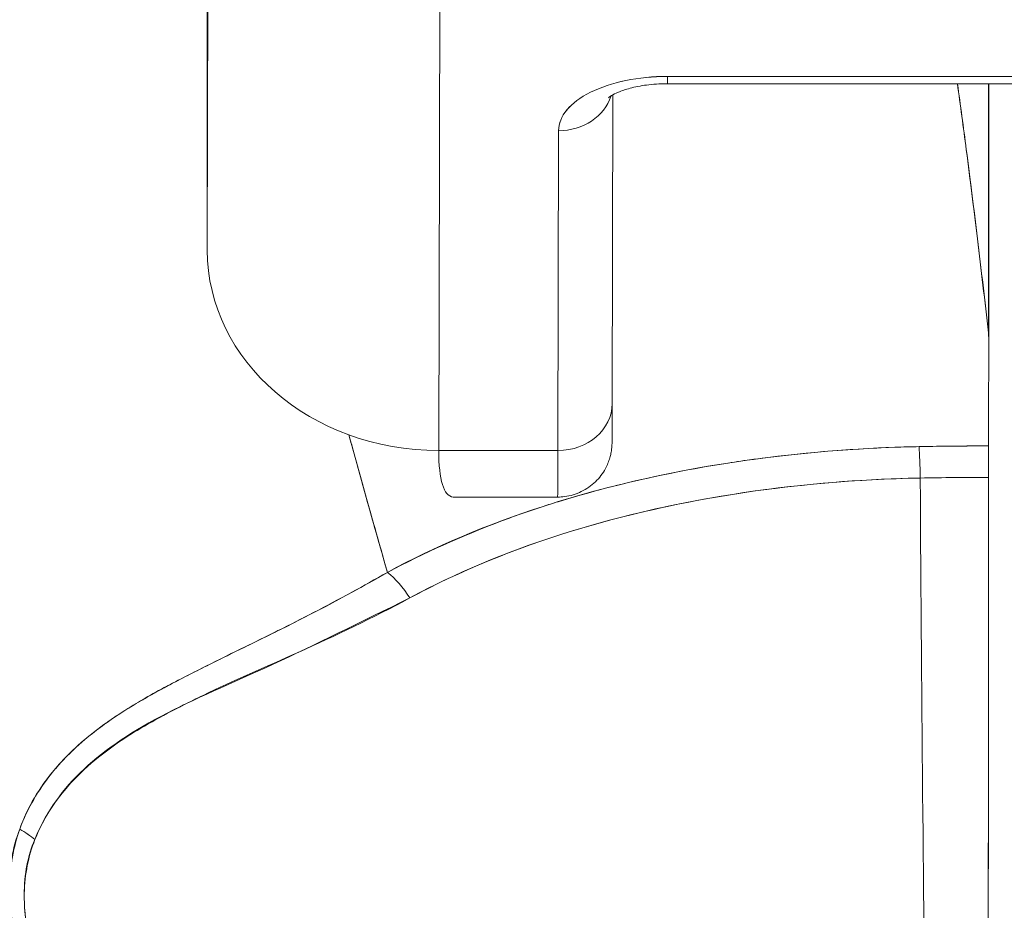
# Model space of a CAD drawing. Header units: inches. Extents: x 8 to 265, y 5 to 155.
# Tile 31 of 152: x 78.889 to 79.224, y 48.646 to 48.949. Entities that reach past the tile are written whole.
import ezdxf

# ---------------------------------------------------------------- set-up
doc = ezdxf.new("R2010")
doc.units = ezdxf.units.IN
doc.header["$LTSCALE"] = 16
doc.header["$MEASUREMENT"] = 0
doc.layers.add('Dimension (ANSI)', color=7, linetype='Continuous', lineweight=5)
doc.layers.add('Visible (ANSI)', color=7, linetype='Continuous', lineweight=5)
doc.styles.add('TAHOMA', font='tahoma.ttf')
doc.dimstyles.new('Default (ANSI)', dxfattribs={"dimscale": 16, "dimtxt": 0.07, "dimasz": 0.098425, "dimexe": 0.125, "dimexo": 0.0625, "dimgap": 0.031496, "dimtad": 0, "dimtih": 1, "dimtoh": 1, "dimrnd": 1e-08, "dimzin": 0, "dimdsep": 46, "dimtxsty": 'TAHOMA', "dimcen": 0.09, "dimdle": 0.393701, "dimclrd": 256, "dimclre": 256, "dimclrt": 256, "dimadec": 0, "dimazin": 0, "dimtfac": 1, "dimtofl": 0, "dimtmove": 0, "dimatfit": 3, "dimfxl": 1, "dimtolj": 1, "dimtzin": 0, "dimlwd": -1, "dimlwe": -1, "dimarcsym": 0})

# ---------------------------------------------------------------- blocks, each defined once
blk = doc.blocks.new('*D36')
at = {"layer": 'Defpoints', "color": 0, "transparency": 16777216}
for p in [(77.21429, 50.53662), (76.71627, 47.34498), (77.21429, 47.34498)]:
    blk.add_point(p, dxfattribs=at)
at = {"layer": 'Dimension (ANSI)', "transparency": 16777216}
for p, q in [((76.71627, 48.34498), (76.71627, 52.53662)), ((77.21429, 48.34498), (77.21429, 52.53662)), ((75.14147, 50.53662), (73.56666, 50.53662)), ((78.78909, 50.53662), (80.36389, 50.53662))]:
    blk.add_line(p, q, dxfattribs=at)
for points in [[(75.14147, 50.79909), (75.14147, 50.27416), (76.71627, 50.53662)], [(78.78909, 50.79909), (78.78909, 50.27416), (77.21429, 50.53662)]]:
    blk.add_solid(points, dxfattribs=at)
at = {"layer": 'Dimension (ANSI)', "transparency": 16777216, "insert": (82.29999, 50.53662), "char_height": 1.12, "attachment_point": 5, "style": 'TAHOMA'}
blk.add_mtext('\\A1;0.50', dxfattribs=at)

msp = doc.modelspace()

# ---------------------------------------------------------------- linework, layer by layer
at = {"layer": 'Visible (ANSI)'}
for p, q in [((78.95307, 48.87033), (78.95346, 49.04705)), ((78.95346, 49.04705), (78.95307, 48.87033)), ((79.03186, 48.80214), (79.03225, 48.97931)), ((79.03225, 48.97931), (79.03186, 48.80214)), ((78.95307, 48.87033), (78.95299, 48.97262)), ((79.10969, 48.92702), (79.29906, 48.92702)), ((79.29907, 48.9295), (79.1097, 48.9295)), ((79.1097, 48.9295), (79.29907, 48.9295)), ((79.21897, 48.84221), (79.21897, 48.92702)), ((79.21897, 48.92702), (79.21897, 48.84221)), ((79.21909, 48.92702), (79.21909, 48.84008)), ((79.09113, 48.92322), (79.0909, 48.81812)), ((79.07265, 48.911), (79.07241, 48.80214)), ((79.07241, 48.80214), (79.07265, 48.911)), ((79.21909, 48.84004), (79.21909, 48.84008)), ((79.21909, 48.84008), (79.21909, 48.84004)), ((79.19989, 48.80357), (79.19989, 48.80357)), ((79.03186, 48.80214), (79.07241, 48.80214)), ((79.07241, 48.80214), (79.03186, 48.80214)), ((79.17055, 48.79165), (79.17055, 48.79164)), ((79.17305, 48.79181), (79.17305, 48.79182)), ((79.07233, 48.78632), (79.03706, 48.78632)), ((78.98558, 48.74514), (78.98558, 48.74509)), ((78.98558, 48.74509), (78.98558, 48.74514)), ((78.98558, 48.74509), (78.98558, 48.74514)), ((78.98558, 48.73418), (78.98558, 48.73418)), ((78.98558, 48.73418), (78.98558, 48.73418)), ((78.98558, 48.73418), (78.98558, 48.73418)), ((78.96592, 48.72542), (78.96592, 48.7251))]:
    msp.add_line(p, q, dxfattribs=at)
for centre, major_axis, ratio, start_param, end_param in [((79.10966, 48.911), (-0.03701, -0.00003), 0.5, 4.710918, 6.281715), ((79.10969, 48.94553), (0, -0.0185), 0.001274, 0, 0.523599), ((79.10969, 48.94553), (0, -0.0185), 0.001274, 0, 0.523599), ((79.07264, 48.92702), (0.0185, -0.00004), 0.866025, 4.714936, 6.021869), ((79.07264, 48.92702), (0.0185, -0.00004), 0.866025, 4.714936, 6.021869), ((79.03181, 48.87033), (-0.07874, 0.00017), 0.866025, 0.002547, 1.573343), ((79.18782, 48.8386), (0.03113, 0.00378), 0.780144, 6.187339, 6.275964), ((79.17775, 48.83828), (0.04128, 0.00334), 0.679534, 6.227017, 6.304105), ((79.22006, 47.45892), (-0.00021, -1.68497), 0.001183, 3.751549, 3.788224), ((79.22032, 47.45917), (0, -1.68466), 0.001274, 3.751547, 3.788229), ((79.0724, 48.81817), (0.0185, -0.00004), 0.866025, 4.714936, 6.283185), ((79.0724, 48.81817), (0.0185, -0.00004), 0.866025, 4.714936, 6.283185), ((79.2183, 48.35848), (-0.73842, -0.00071), 0.602968, 4.710822, 4.742814), ((79.19542, 48.78747), (-0.00038, 0.02008), 0.023974, 4.980557, 5.636236), ((79.19542, 48.78747), (0.00038, -0.02008), 0.023973, 1.838882, 2.49452), ((79.21904, 48.7877), (0, 0.02008), 0.001274, 0.64663, 1.302712), ((79.07233, 48.90443), (0, -0.11811), 0.001274, 0, 0.523581), ((79.07233, 48.90443), (0, -0.11811), 0.001274, 0, 0.523599), ((79.21826, 48.35048), (0.74111, 0.0007), 0.597128, 1.569207, 1.600559), ((79.21826, 48.35047), (0.74133, 0.00071), 0.596956, 1.56921, 1.600553), ((79.20574, 48.93902), (0, 0.55118), 0.018727, 1.83929, 2.7281), ((79.20574, 48.93902), (0, -0.55118), 0.018727, 4.980883, 5.869693), ((79.21834, 48.93902), (0, -0.55118), 0.001274, 0.413203, 1.302712), ((79.01439, 48.74517), (-0.00951, 0.01768), 0.498929, 4.831578, 5.461107), ((79.01439, 48.74517), (0.00951, -0.01768), 0.498927, 1.689996, 2.319524), ((78.88125, 48.65991), (0.01864, -0.00747), 0.769422, 1.132107, 1.449448), ((78.88125, 48.65991), (-0.01863, 0.00747), 0.769401, 4.273908, 4.591303)]:
    msp.add_ellipse(centre, major_axis=major_axis, ratio=ratio, start_param=start_param, end_param=end_param, dxfattribs=at)
for points, knots in [([(79.1097, 48.9295), (79.10463, 48.92947), (79.09997, 48.92901), (79.09556, 48.9281), (79.09114, 48.92718), (79.08697, 48.92581), (79.08351, 48.92408), (79.08005, 48.92235), (79.0773, 48.92027), (79.07547, 48.91806), (79.07363, 48.91586), (79.07272, 48.91353), (79.07265, 48.911)], [0, 0, 0, 0, 0.25, 0.25, 0.25, 0.5, 0.5, 0.5, 0.75, 0.75, 0.75, 1, 1, 1, 1]), ([(79.08963, 48.9222), (79.08963, 48.9222), (79.08965, 48.92222), (79.08981, 48.92236), (79.09013, 48.92262), (79.09123, 48.92329), (79.09202, 48.92371), (79.09412, 48.92459), (79.09548, 48.92506), (79.09869, 48.92592), (79.1006, 48.9263), (79.10477, 48.92685), (79.10706, 48.92701), (79.10947, 48.92702), (79.10958, 48.92702), (79.10969, 48.92702)], [3.599602, 3.599602, 3.599602, 3.599602, 3.65329, 3.65329, 3.82764, 3.82764, 4.01362, 4.01362, 4.222064, 4.222064, 4.453587, 4.453587, 4.701654, 4.701654, 4.713492, 4.713492, 4.713492, 4.713492]), ([(79.20843, 48.92702), (79.20944, 48.9197), (79.21044, 48.9122), (79.21145, 48.90454), (79.21212, 48.89937), (79.21279, 48.89413), (79.21346, 48.88882), (79.21407, 48.884), (79.21467, 48.87912), (79.21527, 48.87417), (79.21653, 48.86378), (79.21777, 48.85313), (79.21897, 48.84221)], [0.0738382, 0.0738382, 0.0738382, 0.0738382, 0.3333333, 0.3333333, 0.3333333, 0.5081485, 0.5081485, 0.5081485, 0.6666667, 0.6666667, 0.6666667, 1, 1, 1, 1]), ([(79.20844, 48.92702), (79.20946, 48.91971), (79.21046, 48.91222), (79.21146, 48.90456), (79.21274, 48.89473), (79.214, 48.88462), (79.21525, 48.87422), (79.21651, 48.86383), (79.21775, 48.85316), (79.21897, 48.84221)], [0.073882, 0.073882, 0.073882, 0.073882, 0.3333333, 0.3333333, 0.3333333, 0.6666667, 0.6666667, 0.6666667, 1, 1, 1, 1]), ([(79.0909, 48.81812), (79.09089, 48.81271), (79.09088, 48.80881), (79.09086, 48.80585), (79.09085, 48.8053), (79.09084, 48.80465), (79.09085, 48.80456), (79.09082, 48.80402), (79.09082, 48.80394), (79.09081, 48.80373), (79.0908, 48.80359), (79.09077, 48.80323), (79.09075, 48.80301), (79.09067, 48.8023), (79.09059, 48.80176), (79.09039, 48.80072), (79.09026, 48.8002), (79.08975, 48.79843), (79.08924, 48.79719), (79.08772, 48.79438), (79.08657, 48.79285), (79.08381, 48.79017), (79.08216, 48.78902), (79.07862, 48.78731), (79.07669, 48.78673), (79.07395, 48.78637), (79.07314, 48.78632), (79.07233, 48.78632)], [0, 0, 0, 0, 0.0823467, 0.0823467, 0.1118576, 0.1118576, 0.1247539, 0.1247539, 0.1265515, 0.1265515, 0.1286021, 0.1286021, 0.1306663, 0.1306663, 0.134814, 0.134814, 0.138887, 0.138887, 0.148968, 0.148968, 0.1632472, 0.1632472, 0.1782167, 0.1782167, 0.1931923, 0.1931923, 0.1993249, 0.1993249, 0.1993249, 0.1993249]), ([(79.00128, 48.80749), (79.0019, 48.80521), (79.00253, 48.80291), (79.00317, 48.80061), (79.00674, 48.78765), (79.01049, 48.77435), (79.01438, 48.76069)], [0.8284856, 0.8284856, 0.8284856, 0.8284856, 0.8544, 0.8544, 0.8544, 1, 1, 1, 1]), ([(79.19541, 48.80349), (79.19265, 48.80344), (79.18989, 48.80336), (79.18714, 48.80326), (79.17087, 48.80268), (79.1548, 48.80131), (79.139, 48.79916), (79.1361, 48.79877), (79.13322, 48.79835), (79.13034, 48.7979), (79.1181, 48.796), (79.106, 48.79361), (79.09427, 48.79075), (79.08565, 48.78865), (79.07723, 48.78629), (79.06906, 48.78368), (79.06359, 48.78193), (79.05825, 48.78006), (79.05299, 48.77808), (79.03967, 48.77306), (79.02695, 48.76729), (79.01438, 48.76069)], [0, 0, 0, 0, 0.041691, 0.041691, 0.041691, 0.288189, 0.288189, 0.288189, 0.333333, 0.333333, 0.333333, 0.525455, 0.525455, 0.525455, 0.666667, 0.666667, 0.666667, 0.761007, 0.761007, 0.761007, 1, 1, 1, 1]), ([(79.19541, 48.80349), (79.17683, 48.80313), (79.15845, 48.80175), (79.14057, 48.79937), (79.13664, 48.79885), (79.13273, 48.79828), (79.12886, 48.79767), (79.10922, 48.79454), (79.09026, 48.7902), (79.07248, 48.78474), (79.07076, 48.78421), (79.06905, 48.78368), (79.06735, 48.78313), (79.0481, 48.77691), (79.03031, 48.76936), (79.01438, 48.76069)], [0, 0, 0, 0, 0.27332, 0.27332, 0.27332, 0.333333, 0.333333, 0.333333, 0.637277, 0.637277, 0.637277, 0.666667, 0.666667, 0.666667, 1, 1, 1, 1]), ([(79.21903, 48.80372), (79.21737, 48.80372), (79.2157, 48.80372), (79.21404, 48.80371), (79.20783, 48.80369), (79.20162, 48.80361), (79.19541, 48.80349)], [0, 0, 0, 0, 0.211211, 0.211211, 0.211211, 1, 1, 1, 1]), ([(79.21903, 48.80372), (79.21903, 48.80282), (79.21903, 48.80182), (79.21902, 48.80073), (79.21902, 48.79964), (79.21902, 48.79845), (79.21902, 48.79717), (79.21902, 48.79588), (79.21902, 48.7945), (79.21902, 48.79302)], [0, 0, 0, 0, 0.333333, 0.333333, 0.333333, 0.666667, 0.666667, 0.666667, 1, 1, 1, 1]), ([(79.03706, 48.78632), (79.03697, 48.78632), (79.03688, 48.78632), (79.03679, 48.78633), (79.03515, 48.78648), (79.03392, 48.78792), (79.0331, 48.79059), (79.03228, 48.79326), (79.03187, 48.79716), (79.03186, 48.80214)], [0.6573939, 0.6573939, 0.6573939, 0.6573939, 0.6666667, 0.6666667, 0.6666667, 0.8333333, 0.8333333, 0.8333333, 0.9999881, 0.9999881, 0.9999881, 0.9999881]), ([(79.02202, 48.75199), (79.03896, 48.76114), (79.05779, 48.76882), (79.07778, 48.77492), (79.09853, 48.78125), (79.12053, 48.78589), (79.14314, 48.78887), (79.16044, 48.79115), (79.17811, 48.79246), (79.19579, 48.7928)], [0, 0, 0, 0, 0.353142, 0.353142, 0.353142, 0.719555, 0.719555, 0.719555, 1, 1, 1, 1]), ([(79.02202, 48.75199), (79.03739, 48.76033), (79.05435, 48.76745), (79.07279, 48.77336), (79.09123, 48.77927), (79.11115, 48.78396), (79.13181, 48.78723), (79.15247, 48.7905), (79.17386, 48.79234), (79.19579, 48.7928)], [0, 0, 0, 0, 0.333333, 0.333333, 0.333333, 0.666667, 0.666667, 0.666667, 1, 1, 1, 1]), ([(79.21902, 48.79302), (79.21901, 48.76145), (79.21899, 48.7311), (79.21898, 48.7017), (79.21896, 48.67229), (79.21894, 48.64382), (79.21891, 48.61716), (79.21889, 48.5905), (79.21886, 48.56564), (79.21883, 48.54283), (79.2188, 48.52002), (79.21877, 48.49925), (79.21873, 48.48108), (79.2187, 48.46292), (79.21866, 48.44735), (79.21862, 48.4342)], [0, 0, 0, 0, 0.2, 0.2, 0.2, 0.4, 0.4, 0.4, 0.6, 0.6, 0.6, 0.8, 0.8, 0.8, 1, 1, 1, 1]), ([(79.01438, 48.76069), (79.0103, 48.75834), (79.00627, 48.75611), (79.00232, 48.75396), (78.99788, 48.75154), (78.99353, 48.74924), (78.98927, 48.74704), (78.98523, 48.74495), (78.98128, 48.74294), (78.97743, 48.74101), (78.97701, 48.7408), (78.97658, 48.74059), (78.97616, 48.74037), (78.97151, 48.73805), (78.967, 48.73584), (78.96266, 48.73371), (78.95783, 48.73133), (78.95319, 48.72905), (78.94875, 48.7268), (78.94771, 48.72628), (78.94669, 48.72576), (78.94568, 48.72524), (78.94167, 48.72319), (78.93783, 48.72116), (78.93418, 48.71912), (78.9321, 48.71795), (78.93008, 48.71678), (78.92812, 48.71561), (78.92528, 48.71389), (78.92257, 48.71216), (78.92, 48.71038), (78.91952, 48.71005), (78.91905, 48.70971), (78.91858, 48.70938), (78.91192, 48.70463), (78.90626, 48.69957), (78.90147, 48.69399), (78.90136, 48.69386), (78.90126, 48.69373), (78.90115, 48.69361), (78.89596, 48.68748), (78.89183, 48.68074), (78.88921, 48.67324)], [0, 0, 0, 0, 0.062727, 0.062727, 0.062727, 0.133158, 0.133158, 0.133158, 0.2, 0.2, 0.2, 0.2074, 0.2074, 0.2074, 0.288525, 0.288525, 0.288525, 0.378924, 0.378924, 0.378924, 0.4, 0.4, 0.4, 0.483407, 0.483407, 0.483407, 0.530937, 0.530937, 0.530937, 0.6, 0.6, 0.6, 0.612912, 0.612912, 0.612912, 0.795849, 0.795849, 0.795849, 0.8, 0.8, 0.8, 1, 1, 1, 1]), ([(79.01438, 48.76069), (79.00162, 48.75327), (78.98937, 48.74693), (78.97794, 48.74124), (78.97475, 48.73965), (78.97162, 48.73811), (78.96856, 48.73661), (78.96061, 48.73272), (78.95314, 48.72909), (78.94616, 48.72552), (78.94082, 48.7228), (78.93578, 48.72011), (78.93107, 48.71736), (78.92675, 48.71483), (78.92269, 48.71227), (78.91894, 48.70961), (78.91328, 48.7056), (78.90832, 48.70137), (78.90411, 48.69692), (78.9023, 48.69501), (78.90063, 48.69305), (78.89909, 48.69106), (78.89471, 48.68535), (78.89146, 48.67934), (78.88921, 48.67324)], [0, 0, 0, 0, 0.195442, 0.195442, 0.195442, 0.25, 0.25, 0.25, 0.391676, 0.391676, 0.391676, 0.5, 0.5, 0.5, 0.599609, 0.599609, 0.599609, 0.75, 0.75, 0.75, 0.814803, 0.814803, 0.814803, 1, 1, 1, 1]), ([(78.89436, 48.66972), (78.89759, 48.67785), (78.90261, 48.68547), (78.90975, 48.69246), (78.91689, 48.69945), (78.92617, 48.70582), (78.93729, 48.71169), (78.94842, 48.71757), (78.96138, 48.72294), (78.97554, 48.72946), (78.98969, 48.73599), (79.00504, 48.74367), (79.02202, 48.75199)], [0, 0, 0, 0, 0.25, 0.25, 0.25, 0.5, 0.5, 0.5, 0.75, 0.75, 0.75, 1, 1, 1, 1]), ([(78.89437, 48.66972), (78.89679, 48.67584), (78.90022, 48.68143), (78.90442, 48.68649), (78.90987, 48.69305), (78.91661, 48.69873), (78.92428, 48.70381), (78.93063, 48.70802), (78.93762, 48.71181), (78.945, 48.71556), (78.94717, 48.71666), (78.94937, 48.71774), (78.95161, 48.71882), (78.96194, 48.72377), (78.97292, 48.72849), (78.98419, 48.73356), (78.99656, 48.73912), (79.00927, 48.7451), (79.02202, 48.75199)], [0, 0, 0, 0, 0.148428, 0.148428, 0.148428, 0.340764, 0.340764, 0.340764, 0.5, 0.5, 0.5, 0.546721, 0.546721, 0.546721, 0.762825, 0.762825, 0.762825, 1, 1, 1, 1]), ([(78.88921, 48.67324), (78.88668, 48.66689), (78.88554, 48.6597), (78.88576, 48.65156), (78.88598, 48.64342), (78.88754, 48.63432), (78.89081, 48.62443), (78.89095, 48.624), (78.8911, 48.62356), (78.89125, 48.62312), (78.89452, 48.6136), (78.89933, 48.60339), (78.90553, 48.59276), (78.90636, 48.59134), (78.90721, 48.58991), (78.90809, 48.58848), (78.91342, 48.57978), (78.91968, 48.57083), (78.92692, 48.56177), (78.92784, 48.56062), (78.92877, 48.55948), (78.92971, 48.55833), (78.93145, 48.55623), (78.93323, 48.55412), (78.93507, 48.55201), (78.94347, 48.54235), (78.95299, 48.53263), (78.96361, 48.52305), (78.96392, 48.52276), (78.96424, 48.52248), (78.96456, 48.52219), (78.97368, 48.51402), (78.9836, 48.50594), (78.99456, 48.49799), (78.99516, 48.49756), (78.99576, 48.49713), (78.99637, 48.49669), (79.0001, 48.49402), (79.00395, 48.49136), (79.00792, 48.48872), (79.01301, 48.48534), (79.01829, 48.48199), (79.02373, 48.47871), (79.03258, 48.47338), (79.04183, 48.46823), (79.05126, 48.46345), (79.05522, 48.46144), (79.0592, 48.4595), (79.06319, 48.45764), (79.06768, 48.45554), (79.07219, 48.45354), (79.07669, 48.45163), (79.09161, 48.44531), (79.10651, 48.44002), (79.12055, 48.43556)], [0, 0, 0, 0, 0.125, 0.125, 0.125, 0.25, 0.25, 0.25, 0.255535, 0.255535, 0.255535, 0.375, 0.375, 0.375, 0.39094, 0.39094, 0.39094, 0.487767, 0.487767, 0.487767, 0.5, 0.5, 0.5, 0.522422, 0.522422, 0.522422, 0.625, 0.625, 0.625, 0.628055, 0.628055, 0.628055, 0.715688, 0.715688, 0.715688, 0.720466, 0.720466, 0.720466, 0.75, 0.75, 0.75, 0.787783, 0.787783, 0.787783, 0.849243, 0.849243, 0.849243, 0.875, 0.875, 0.875, 0.903965, 0.903965, 0.903965, 1, 1, 1, 1]), ([(78.88921, 48.67324), (78.8871, 48.66732), (78.8859, 48.66076), (78.88578, 48.65379), (78.88576, 48.65256), (78.88577, 48.65132), (78.88581, 48.65007), (78.88606, 48.64286), (78.88743, 48.63531), (78.88991, 48.62722), (78.89031, 48.62593), (78.89073, 48.62463), (78.89119, 48.62331), (78.89371, 48.616), (78.89712, 48.60825), (78.90139, 48.6002), (78.90273, 48.59768), (78.90415, 48.59513), (78.90565, 48.59256), (78.90901, 48.58681), (78.91279, 48.58094), (78.91699, 48.57499), (78.92067, 48.56977), (78.92467, 48.56449), (78.92901, 48.55918), (78.93116, 48.55656), (78.93338, 48.55393), (78.93569, 48.5513), (78.94289, 48.54307), (78.95088, 48.5348), (78.95973, 48.52659), (78.96032, 48.52604), (78.96092, 48.52549), (78.96152, 48.52494), (78.97009, 48.5171), (78.97944, 48.50931), (78.98959, 48.50169), (78.99416, 48.49826), (78.99889, 48.49486), (79.00379, 48.49151), (79.00906, 48.48791), (79.01451, 48.48436), (79.02017, 48.48087), (79.0291, 48.47535), (79.03854, 48.47), (79.04851, 48.46486), (79.05114, 48.4635), (79.05381, 48.46216), (79.05651, 48.46084), (79.06239, 48.45796), (79.06844, 48.45517), (79.07466, 48.45247), (79.08242, 48.4491), (79.09045, 48.44589), (79.09874, 48.44286), (79.10582, 48.44028), (79.11309, 48.43784), (79.12055, 48.43556)], [0, 0, 0, 0, 0.106229, 0.106229, 0.106229, 0.125, 0.125, 0.125, 0.232823, 0.232823, 0.232823, 0.25, 0.25, 0.25, 0.345204, 0.345204, 0.345204, 0.375, 0.375, 0.375, 0.441581, 0.441581, 0.441581, 0.5, 0.5, 0.5, 0.528868, 0.528868, 0.528868, 0.618969, 0.618969, 0.618969, 0.625, 0.625, 0.625, 0.711204, 0.711204, 0.711204, 0.75, 0.75, 0.75, 0.791698, 0.791698, 0.791698, 0.857612, 0.857612, 0.857612, 0.875, 0.875, 0.875, 0.912763, 0.912763, 0.912763, 0.959824, 0.959824, 0.959824, 1, 1, 1, 1]), ([(79.12457, 48.4455), (79.11735, 48.44752), (79.11019, 48.44973), (79.10308, 48.45213), (79.09508, 48.45483), (79.08715, 48.45777), (79.07932, 48.46095), (79.07058, 48.46449), (79.06196, 48.46833), (79.05348, 48.47244), (79.04839, 48.47492), (79.04335, 48.47749), (79.03837, 48.48017), (79.03402, 48.4825), (79.02971, 48.48492), (79.02546, 48.48741), (79.01506, 48.49349), (79.00495, 48.50002), (78.99518, 48.50698), (78.98487, 48.51434), (78.97493, 48.52218), (78.96546, 48.53048), (78.96456, 48.53128), (78.96366, 48.53208), (78.96276, 48.53288), (78.95524, 48.53961), (78.94807, 48.54662), (78.94132, 48.55389), (78.93456, 48.56116), (78.92822, 48.5687), (78.92238, 48.57645), (78.9165, 48.58428), (78.91113, 48.59233), (78.90654, 48.60051), (78.90645, 48.60067), (78.90636, 48.60083), (78.90627, 48.60099), (78.90159, 48.60937), (78.89763, 48.6179), (78.89492, 48.62624), (78.89366, 48.63012), (78.89267, 48.63396), (78.89198, 48.6377), (78.8911, 48.64242), (78.89069, 48.64703), (78.89077, 48.65144), (78.89091, 48.65804), (78.89217, 48.66417), (78.89437, 48.66972)], [0, 0, 0, 0, 0.060401, 0.060401, 0.060401, 0.128439, 0.128439, 0.128439, 0.204371, 0.204371, 0.204371, 0.25, 0.25, 0.25, 0.289854, 0.289854, 0.289854, 0.38726, 0.38726, 0.38726, 0.490155, 0.490155, 0.490155, 0.5, 0.5, 0.5, 0.582487, 0.582487, 0.582487, 0.665027, 0.665027, 0.665027, 0.748353, 0.748353, 0.748353, 0.75, 0.75, 0.75, 0.835339, 0.835339, 0.835339, 0.875, 0.875, 0.875, 0.925032, 0.925032, 0.925032, 1, 1, 1, 1]), ([(79.12457, 48.4455), (79.11111, 48.44922), (79.09717, 48.45386), (79.0825, 48.45968), (79.06783, 48.46551), (79.05244, 48.47254), (79.03692, 48.48095), (79.0214, 48.48936), (79.00578, 48.4992), (78.99194, 48.50927), (78.9781, 48.51934), (78.96601, 48.52956), (78.95529, 48.5398), (78.94456, 48.55005), (78.93522, 48.56033), (78.92713, 48.57046), (78.91904, 48.58059), (78.91221, 48.59057), (78.90674, 48.60016), (78.90127, 48.60975), (78.89716, 48.61893), (78.89452, 48.62746), (78.89189, 48.63598), (78.89074, 48.64384), (78.89075, 48.65092), (78.89076, 48.65799), (78.89193, 48.66427), (78.89436, 48.66972)], [0, 0, 0, 0, 0.111111, 0.111111, 0.111111, 0.222222, 0.222222, 0.222222, 0.333333, 0.333333, 0.333333, 0.444444, 0.444444, 0.444444, 0.555556, 0.555556, 0.555556, 0.666667, 0.666667, 0.666667, 0.777778, 0.777778, 0.777778, 0.888889, 0.888889, 0.888889, 1, 1, 1, 1])]:
    msp.add_open_spline(points, degree=3, knots=knots, dxfattribs=at)
msp.add_open_spline([(79.01438, 48.76069), (79.0098, 48.77678), (79.00541, 48.79238), (79.00128, 48.80749)], degree=3, dxfattribs=at)

# ---------------------------------------------------------------- dimensions: what is measured, and where the dimension line sits
at = {"layer": 'Dimension (ANSI)'}
dim = msp.add_linear_dim(base=(77.21429, 50.53662), p1=(76.71627, 47.34498), p2=(77.21429, 47.34498), dimstyle='Default (ANSI)', override={"dimgap": 0.031496, "dimtih": 0, "dimtoh": 0, "dimdec": 2, "dimtol": 0, "dimlim": 0, "dimtp": 0, "dimtm": 0, "dimtdec": 2, "dimatfit": 1}, dxfattribs=at)
dim.commit()
dim.dimension.update_dxf_attribs({"geometry": '*D36', "text_midpoint": (82.29999, 50.53662), "dimtype": 160})

doc.saveas('drawing.dxf')
